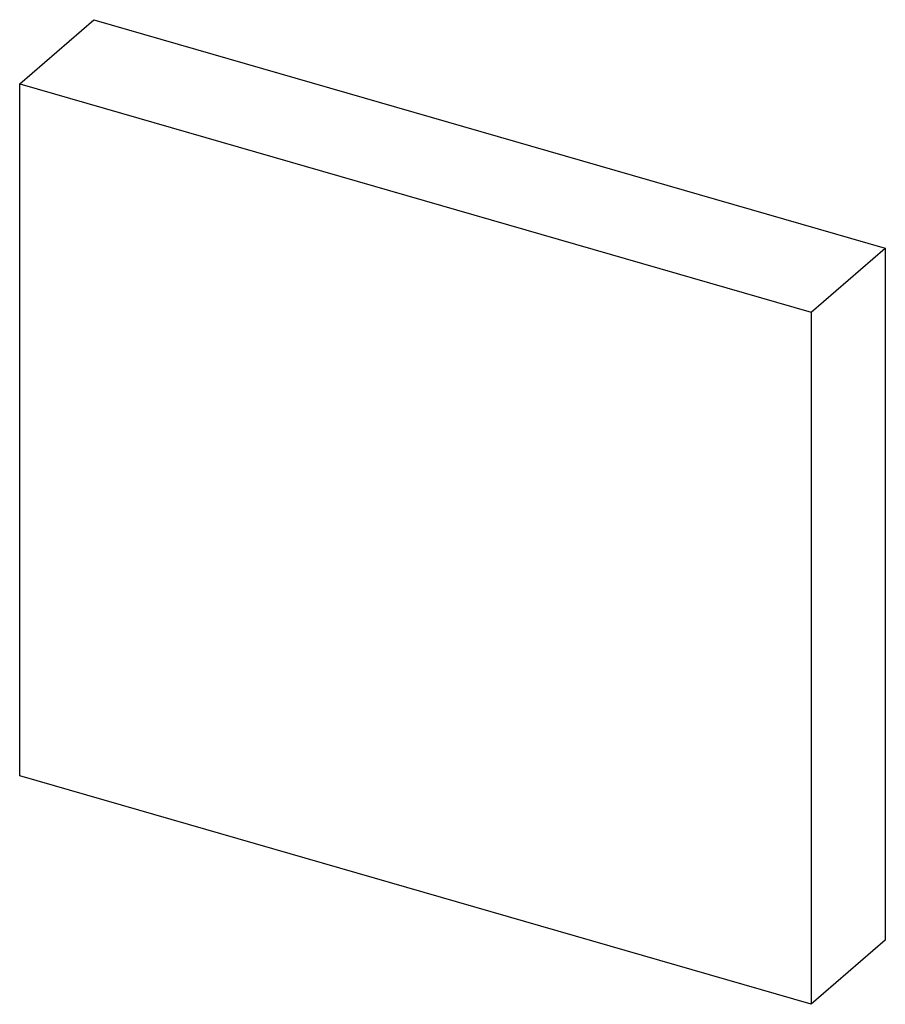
# Model space of a CAD drawing. Header units: millimetres. Extents: x 0 to 210, y 0 to 297.
# Tile 20 of 26: x 113.85 to 114.86, y 227.38 to 228.53. Entities that reach past the tile are written whole.
import ezdxf

# ---------------------------------------------------------------- set-up
doc = ezdxf.new("R2010")
doc.units = ezdxf.units.MM
doc.header["$LTSCALE"] = 19.36
doc.layers.get('0').update_dxf_attribs({"linetype": 'CONTINUOUS'})

msp = doc.modelspace()

# ---------------------------------------------------------------- linework, layer by layer
at = {"color": 7, "linetype": 'CONTINUOUS'}
for p, q in [((113.85083, 228.45903), (113.93749, 228.53409)), ((113.93749, 228.53409), (114.86125, 228.26742)), ((113.85083, 228.45903), (114.77459, 228.19237)), ((113.85083, 227.65075), (113.85083, 228.45903)), ((114.77459, 228.19237), (114.86125, 228.26742)), ((114.86125, 228.26742), (114.86125, 227.45913)), ((114.77459, 228.19237), (114.77459, 227.38408)), ((114.77459, 227.38408), (113.85083, 227.65075)), ((114.86125, 227.45913), (114.77459, 227.38408))]:
    msp.add_line(p, q, dxfattribs=at)

doc.saveas('drawing.dxf')
